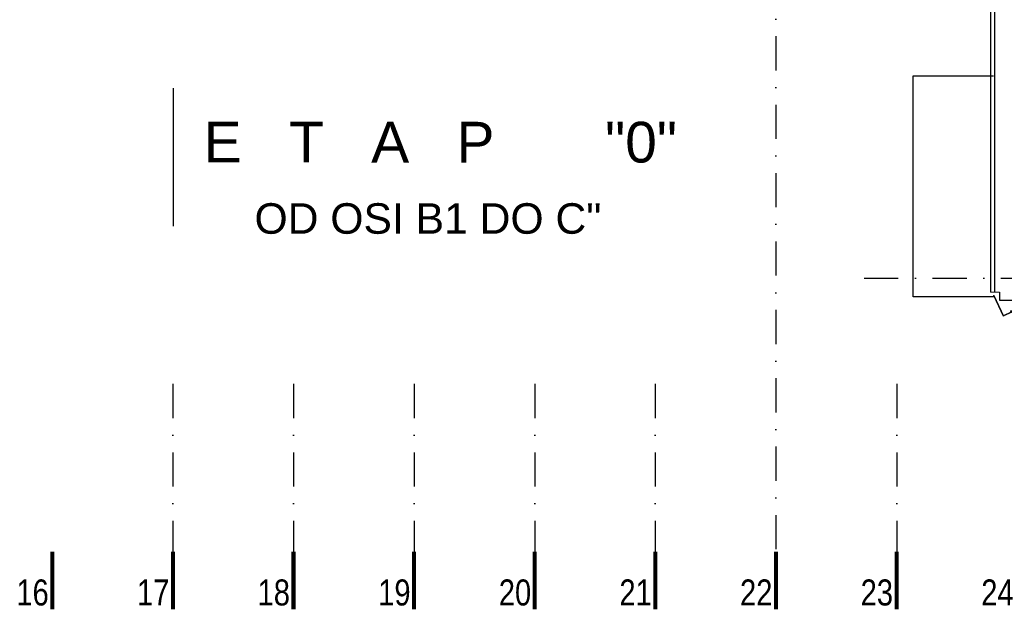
# Model space of a CAD drawing. Header units: millimetres. Extents: x 14495 to 271441, y -21035 to 2232.
# Tile 43 of 227: x 85009 to 86234, y -7723 to -6987. Entities that reach past the tile are written whole.
import ezdxf
from ezdxf.enums import TextEntityAlignment as Align

# ---------------------------------------------------------------- set-up
doc = ezdxf.new("R2010")
doc.units = ezdxf.units.MM
doc.linetypes.add('DASHDOT', pattern=[1, 0.5, -0.25, 0, -0.25])
for name, color, linetype in [('_1_cienkie', 251, 'Continuous'), ('a-cienka', 8, 'Continuous'), ('A_okładzina HPL', 37, 'Continuous'), ('A_opis', 1, 'Continuous'), ('A_OSIE', 252, 'DASHDOT')]:
    doc.layers.add(name, color=color, linetype=linetype)
doc.styles.add('cent', font='swissel.ttf')

# ---------------------------------------------------------------- blocks, each defined once
blk = doc.blocks.new('fghsdx')
at = {"lineweight": 0}
for p, q in [((-37.1, -19.4), (-25.1, 6.6)), ((-36.2, -19.4), (-24.3, 6.3)), ((-14.4, 0.8), (-25.4, 5.9)), ((-14.1, 1.5), (-25.1, 6.6)), ((-16.2, 0.8), (0, 0.8)), ((-16.2, 0.8), (-16.2, 0)), ((-16.2, 0), (0, 0)), ((-14.4, 0.8), (-14.1, 1.5)), ((-2.1, 1.5), (8.9, 6.6)), ((-1.7, 0.8), (-2.1, 1.5)), ((-1.7, 0.8), (9.3, 5.9)), ((0, 0.8), (0, 0)), ((20, -19.4), (8.2, 6.3)), ((20.9, -19.4), (8.9, 6.6)), ((-37.1, -19.4), (-36.2, -19.4)), ((20.9, -19.4), (20, -19.4))]:
    blk.add_line(p, q, dxfattribs=at)
blk = doc.blocks.new('OSS1')
at = {"linetype": 'Continuous', "const_width": 5}
blk.add_lwpolyline([(0, 0), (0, -71.6)], dxfattribs=at)
at = {"style": 'cent'}
blk.add_attdef('01', text='', height=32.4, dxfattribs=at).set_placement((-4.4, -34.4), align=Align.RIGHT)

msp = doc.modelspace()

# ---------------------------------------------------------------- linework, layer by layer
at = {"layer": '_1_cienkie'}
msp.add_lwpolyline([(86220.53, -7331.34), (86120.53, -7331.34), (86120.53, -7056.34), (86220.53, -7056.34)], dxfattribs=at)
at = {"layer": 'a-cienka'}
for p, q in [((86221.53, -6775.87), (86221.53, -7320.72)), ((86221.53, -6775.87), (86221.53, -7325.72)), ((86227.65, -7325.72), (86227.65, -7335.72)), ((86227.65, -7335.72), (86271.98, -7335.72))]:
    msp.add_line(p, q, dxfattribs=at)
at = {"layer": 'A_okładzina HPL', "lineweight": 30}
msp.add_lwpolyline([(86216.53, -6775.87), (86216.53, -7325.72)], dxfattribs=at)
at = {"layer": 'A_okładzina HPL', "lineweight": 0}
msp.add_lwpolyline([(86227.65, -7325.72), (86216.53, -7325.72)], dxfattribs=at)
at = {"layer": 'A_opis'}
msp.add_line((85200.11, -7071.73), (85200.11, -7243.44), dxfattribs=at)
at = {"layer": 'A_OSIE', "ltscale": 85}
for p, q in [((85949.79, -4964.93), (85949.79, -7648.79)), ((86059.48, -7308.41), (88145.06, -7308.22)), ((85199.79, -7439.95), (85199.79, -7648.79)), ((85349.79, -7439.95), (85349.79, -7648.79)), ((85499.79, -7439.95), (85499.79, -7648.79)), ((85649.79, -7439.95), (85649.79, -7648.79)), ((85799.79, -7439.95), (85799.79, -7648.79)), ((85799.79, -7439.95), (85799.79, -7648.79)), ((86100.13, -7439.95), (86100.13, -7648.79))]:
    msp.add_line(p, q, dxfattribs=at)

# ---------------------------------------------------------------- block references
at = {"layer": 'A_okładzina HPL', "lineweight": 0, "xscale": -1, "rotation": 180}
msp.add_blockref('fghsdx', (86257.56, -7349.12), dxfattribs=at)
at = {"layer": 'A_OSIE'}
ref = msp.add_blockref('OSS1', (85049.79, -7648.79), dxfattribs=at)
ref.add_attrib('01', '16', dxfattribs={"layer": '0', "height": 32.4, "style": 'cent', "width": 0.8}).set_placement((85045.4, -7683.2), align=Align.TOP_RIGHT)
ref = msp.add_blockref('OSS1', (85199.79, -7648.79), dxfattribs=at)
ref.add_attrib('01', '17', dxfattribs={"layer": '0', "height": 32.4, "style": 'cent', "width": 0.8}).set_placement((85195.4, -7683.2), align=Align.TOP_RIGHT)
ref = msp.add_blockref('OSS1', (85349.79, -7648.79), dxfattribs=at)
ref.add_attrib('01', '18', dxfattribs={"layer": '0', "height": 32.4, "style": 'cent', "width": 0.8}).set_placement((85345.4, -7683.2), align=Align.TOP_RIGHT)
ref = msp.add_blockref('OSS1', (85499.79, -7648.79), dxfattribs=at)
ref.add_attrib('01', '19', dxfattribs={"layer": '0', "height": 32.4, "style": 'cent', "width": 0.8}).set_placement((85495.4, -7683.2), align=Align.TOP_RIGHT)
ref = msp.add_blockref('OSS1', (85649.79, -7648.79), dxfattribs=at)
ref.add_attrib('01', '20', dxfattribs={"layer": '0', "height": 32.4, "style": 'cent', "width": 0.8}).set_placement((85645.4, -7683.2), align=Align.TOP_RIGHT)
ref = msp.add_blockref('OSS1', (85799.79, -7648.79), dxfattribs=at)
ref.add_attrib('01', '21', dxfattribs={"layer": '0', "height": 32.4, "style": 'cent', "width": 0.8}).set_placement((85795.4, -7683.2), align=Align.TOP_RIGHT)
ref = msp.add_blockref('OSS1', (85949.79, -7648.79), dxfattribs=at)
ref.add_attrib('01', '22', dxfattribs={"layer": '0', "height": 32.4, "style": 'cent', "width": 0.8}).set_placement((85945.4, -7683.2), align=Align.TOP_RIGHT)
ref = msp.add_blockref('OSS1', (86099.79, -7648.79), dxfattribs=at)
ref.add_attrib('01', '23', dxfattribs={"layer": '0', "height": 32.4, "style": 'cent', "width": 0.8}).set_placement((86095.4, -7683.2), align=Align.TOP_RIGHT)
ref = msp.add_blockref('OSS1', (86249.79, -7648.79), dxfattribs=at)
ref.add_attrib('01', '24', dxfattribs={"layer": '0', "height": 32.4, "style": 'cent', "width": 0.8}).set_placement((86245.4, -7683.2), align=Align.TOP_RIGHT)

# ---------------------------------------------------------------- texts
at = {"layer": 'A_opis', "style": 'cent'}
for s, height, p in [('E   T   A   P       "0"', 50.625, (85238.19, -7164.38)), ('OD OSI B1 DO C"', 37.9688, (85301.3, -7253.04))]:
    msp.add_text(s, height=height, rotation=359.99992, dxfattribs=at).set_placement(p)

doc.saveas('drawing.dxf')
